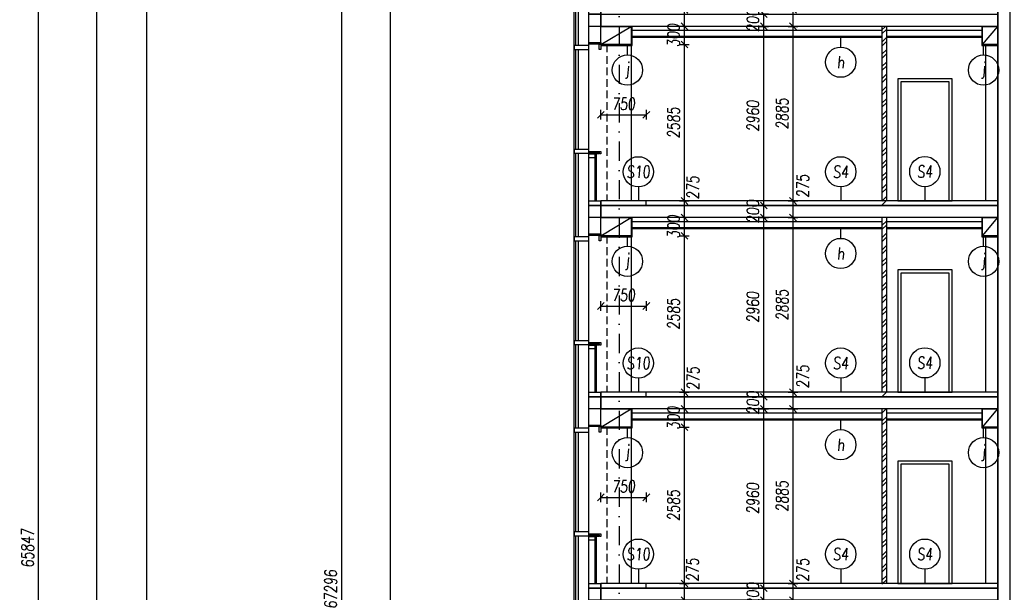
# Model space of a CAD drawing. Header units: millimetres. Extents: x -24606338 to 439687, y 151354 to 480404.
# Tile 35 of 93: x 242572 to 258820, y 220027 to 229487. Entities that reach past the tile are written whole.
import ezdxf
from ezdxf.enums import TextEntityAlignment as Align

# ---------------------------------------------------------------- set-up
doc = ezdxf.new("R2010")
doc.units = ezdxf.units.MM
doc.linetypes.add('ČERCHOVANÁ', pattern=[25.4, 12.7, -6.35, 0, -6.35])
doc.linetypes.add('ČÁRKOVANÁ', pattern=[19.05, 12.7, -6.35])
for name, color, linetype in [('DVERE', 4, 'Continuous'), ('KOTY', 7, 'Continuous'), ('KOTY - FASÁDA', 7, 'Continuous'), ('LEGENDA', 7, 'Continuous'), ('NOVA', 240, 'Continuous'), ('NOVÁ INTERIERY', 240, 'Continuous'), ('OSY', 7, 'Continuous'), ('TENKA', 4, 'Continuous'), ('TLUSTA', 2, 'Continuous'), ('ŽB', 3, 'Continuous')]:
    doc.layers.add(name, color=color, linetype=linetype)
doc.styles.add('CS-ROMANS', font='romans.shx', dxfattribs={"width": 0.75, "oblique": 5})
doc.styles.add('CS-ROMANS_100', font='romans.shx', dxfattribs={"width": 0.75, "oblique": 5, "height": 200})
doc.dimstyles.new('A_KÓTA_100', dxfattribs={"dimtxt": 200, "dimasz": 4, "dimexe": 100, "dimexo": 1500, "dimgap": 80, "dimtad": 1, "dimdec": 0, "dimdsep": 46, "dimtxsty": 'CS-ROMANS_100', "dimblk": 'KOT_CARA20', "dimcen": 90, "dimse1": 1, "dimse2": 1, "dimclrd": 256, "dimclre": 256, "dimclrt": 256, "dimadec": 0, "dimazin": 0, "dimtfac": 1, "dimtdec": 0, "dimtix": 1, "dimtmove": 2, "dimatfit": 3, "dimldrblk": 'OBLIQUE', "dimfxl": 1, "dimfxlon": 1, "dimtolj": 1, "dimarcsym": 0})

# ---------------------------------------------------------------- blocks, each defined once
blk = doc.blocks.new('A$C2F1015B4')
at = {"layer": 'NOVA'}
for points in [[(0, 2592), (-200, 2592), (-200, 2617), (0, 2617)], [(-441, 2502), (-200, 2502), (-200, 2568), (-441, 2568)], [(0, 2502), (-25, 2502), (-25, 2592), (0, 2592)], [(-441, 788), (-200, 788), (-200, 852), (-441, 852)], [(-200, 820), (0, 820), (0, 780), (-20, 780), (-20, 800), (-200, 800)], [(-200, 800), (-34, 800), (-34, 780), (-200, 780)], [(-200, 780), (-100, 780), (-100, 715), (-200, 715)], [(0, -75), (-200, -75), (-200, 0), (0, 0)], [(0, -275), (-200, -275), (-200, -75), (0, -75)]]:
    blk.add_lwpolyline(points, close=True, dxfattribs=at)
for points in [[(-441, -592), (-441, 2568)], [(-411, 852), (-411, 2502)], [(-371, 852), (-371, 2502)], [(-200, -592), (-200, 2568)], [(-411, -592), (-411, 788)], [(-371, -592), (-371, 788)], [(-100, 780), (-100, 0)], [(-75, 800), (-75, 0)]]:
    blk.add_lwpolyline(points, dxfattribs=at)
blk = doc.blocks.new('KOT_CARA20')
for p, q in [((0, 0), (-14.1, -14.1)), ((0, 20), (0, -20)), ((0, 0), (14.1, 14.1))]:
    blk.add_line(p, q)
blk = doc.blocks.new('*D2745')
at = {"layer": 'Defpoints', "color": 0, "transparency": 16777216}
for p in [(255333, 220172), (256490, 220172), (256490, 219897)]:
    blk.add_point(p, dxfattribs=at)
at = {"layer": 'KOTY', "lineweight": -2, "transparency": 16777216}
blk.add_line((255333, 219901), (255333, 220168), dxfattribs=at)
at = {"layer": 'KOTY', "lineweight": -2, "transparency": 16777216, "xscale": 4, "yscale": 4, "zscale": 4}
for p, rotation in [((255333, 220172), 90), ((255333, 219897), 270)]:
    blk.add_blockref('KOT_CARA20', p, dxfattribs=dict(at, rotation=rotation))
at = {"layer": 'KOTY', "transparency": 16777216, "insert": (255495, 220394), "char_height": 200, "attachment_point": 5, "rotation": 90, "style": 'CS-ROMANS_100'}
blk.add_mtext('\\A1;275', dxfattribs=at)
blk = doc.blocks.new('_OBLIQUE')
at = {"color": 0, "linetype": 'ByBlock', "ltscale": 15}
blk.add_line((-0.5, -0.5), (0.5, 0.5), dxfattribs=at)
blk = doc.blocks.new('*D2746')
at = {"layer": 'Defpoints', "color": 0, "transparency": 16777216}
for p in [(255333, 223057), (256490, 223057), (256490, 220172)]:
    blk.add_point(p, dxfattribs=at)
at = {"layer": 'KOTY', "lineweight": -2, "transparency": 16777216}
blk.add_line((255333, 220176), (255333, 223053), dxfattribs=at)
at = {"layer": 'KOTY', "lineweight": -2, "transparency": 16777216, "xscale": 4, "yscale": 4, "zscale": 4}
for p, rotation in [((255333, 223057), 90), ((255333, 220172), 270)]:
    blk.add_blockref('KOT_CARA20', p, dxfattribs=dict(at, rotation=rotation))
at = {"layer": 'KOTY', "transparency": 16777216, "insert": (255153, 221615), "char_height": 200, "attachment_point": 5, "rotation": 90, "style": 'CS-ROMANS_100'}
blk.add_mtext('\\A1;2885', dxfattribs=at)
blk = doc.blocks.new('*D2747')
at = {"layer": 'Defpoints', "color": 0, "transparency": 16777216}
for p in [(255333, 223332), (256490, 223332), (256490, 223057)]:
    blk.add_point(p, dxfattribs=at)
at = {"layer": 'KOTY', "lineweight": -2, "transparency": 16777216}
blk.add_line((255333, 223061), (255333, 223328), dxfattribs=at)
at = {"layer": 'KOTY', "lineweight": -2, "transparency": 16777216, "xscale": 4, "yscale": 4, "zscale": 4}
for p, rotation in [((255333, 223332), 90), ((255333, 223057), 270)]:
    blk.add_blockref('KOT_CARA20', p, dxfattribs=dict(at, rotation=rotation))
at = {"layer": 'KOTY', "transparency": 16777216, "insert": (255494, 223591), "char_height": 200, "attachment_point": 5, "rotation": 90, "style": 'CS-ROMANS_100'}
blk.add_mtext('\\A1;275', dxfattribs=at)
blk = doc.blocks.new('*D2748')
at = {"layer": 'Defpoints', "color": 0, "transparency": 16777216}
for p in [(255333, 226217), (256490, 226217), (256490, 223332)]:
    blk.add_point(p, dxfattribs=at)
at = {"layer": 'KOTY', "lineweight": -2, "transparency": 16777216}
blk.add_line((255333, 223336), (255333, 226213), dxfattribs=at)
at = {"layer": 'KOTY', "lineweight": -2, "transparency": 16777216, "xscale": 4, "yscale": 4, "zscale": 4}
for p, rotation in [((255333, 226217), 90), ((255333, 223332), 270)]:
    blk.add_blockref('KOT_CARA20', p, dxfattribs=dict(at, rotation=rotation))
at = {"layer": 'KOTY', "transparency": 16777216, "insert": (255153, 224775), "char_height": 200, "attachment_point": 5, "rotation": 90, "style": 'CS-ROMANS_100'}
blk.add_mtext('\\A1;2885', dxfattribs=at)
blk = doc.blocks.new('*D2749')
at = {"layer": 'Defpoints', "color": 0, "transparency": 16777216}
for p in [(255333, 226492), (256490, 226492), (256490, 226217)]:
    blk.add_point(p, dxfattribs=at)
at = {"layer": 'KOTY', "lineweight": -2, "transparency": 16777216}
blk.add_line((255333, 226221), (255333, 226488), dxfattribs=at)
at = {"layer": 'KOTY', "lineweight": -2, "transparency": 16777216, "xscale": 4, "yscale": 4, "zscale": 4}
for p, rotation in [((255333, 226492), 90), ((255333, 226217), 270)]:
    blk.add_blockref('KOT_CARA20', p, dxfattribs=dict(at, rotation=rotation))
at = {"layer": 'KOTY', "transparency": 16777216, "insert": (255495, 226738), "char_height": 200, "attachment_point": 5, "rotation": 90, "style": 'CS-ROMANS_100'}
blk.add_mtext('\\A1;275', dxfattribs=at)
blk = doc.blocks.new('*D2750')
at = {"layer": 'Defpoints', "color": 0, "transparency": 16777216}
for p in [(255333, 229377), (256490, 229377), (256490, 226492)]:
    blk.add_point(p, dxfattribs=at)
at = {"layer": 'KOTY', "lineweight": -2, "transparency": 16777216}
blk.add_line((255333, 226496), (255333, 229373), dxfattribs=at)
at = {"layer": 'KOTY', "lineweight": -2, "transparency": 16777216, "xscale": 4, "yscale": 4, "zscale": 4}
for p, rotation in [((255333, 229377), 90), ((255333, 226492), 270)]:
    blk.add_blockref('KOT_CARA20', p, dxfattribs=dict(at, rotation=rotation))
at = {"layer": 'KOTY', "transparency": 16777216, "insert": (255153, 227935), "char_height": 200, "attachment_point": 5, "rotation": 90, "style": 'CS-ROMANS_100'}
blk.add_mtext('\\A1;2885', dxfattribs=at)
blk = doc.blocks.new('*D2751')
at = {"layer": 'Defpoints', "color": 0, "transparency": 16777216}
for p in [(255333, 229652), (256490, 229652), (256490, 229377)]:
    blk.add_point(p, dxfattribs=at)
at = {"layer": 'KOTY', "lineweight": -2, "transparency": 16777216}
blk.add_line((255333, 229381), (255333, 229648), dxfattribs=at)
at = {"layer": 'KOTY', "lineweight": -2, "transparency": 16777216, "xscale": 4, "yscale": 4, "zscale": 4}
for p, rotation in [((255333, 229652), 90), ((255333, 229377), 270)]:
    blk.add_blockref('KOT_CARA20', p, dxfattribs=dict(at, rotation=rotation))
at = {"layer": 'KOTY', "transparency": 16777216, "insert": (255497, 229878), "char_height": 200, "attachment_point": 5, "rotation": 90, "style": 'CS-ROMANS_100'}
blk.add_mtext('\\A1;275', dxfattribs=at)
blk = doc.blocks.new('*D3024')
at = {"layer": 'Defpoints', "color": 0, "transparency": 16777216}
for p in [(253542, 220172), (254335, 220172), (254335, 219897)]:
    blk.add_point(p, dxfattribs=at)
at = {"layer": 'KOTY', "lineweight": -2, "transparency": 16777216}
blk.add_line((253542, 219901), (253542, 220168), dxfattribs=at)
at = {"layer": 'KOTY', "lineweight": -2, "transparency": 16777216, "xscale": 4, "yscale": 4, "zscale": 4}
for p, rotation in [((253542, 220172), 90), ((253542, 219897), 270)]:
    blk.add_blockref('KOT_CARA20', p, dxfattribs=dict(at, rotation=rotation))
at = {"layer": 'KOTY', "transparency": 16777216, "insert": (253676, 220398), "char_height": 200, "attachment_point": 5, "rotation": 90, "style": 'CS-ROMANS_100'}
blk.add_mtext('\\A1;275', dxfattribs=at)
blk = doc.blocks.new('*D3025')
at = {"layer": 'Defpoints', "color": 0, "transparency": 16777216}
for p in [(253542, 222757), (254335, 222757), (254335, 220172)]:
    blk.add_point(p, dxfattribs=at)
at = {"layer": 'KOTY', "lineweight": -2, "transparency": 16777216}
blk.add_line((253542, 220176), (253542, 222753), dxfattribs=at)
at = {"layer": 'KOTY', "lineweight": -2, "transparency": 16777216, "xscale": 4, "yscale": 4, "zscale": 4}
for p, rotation in [((253542, 222757), 90), ((253542, 220172), 270)]:
    blk.add_blockref('KOT_CARA20', p, dxfattribs=dict(at, rotation=rotation))
at = {"layer": 'KOTY', "transparency": 16777216, "insert": (253362, 221465), "char_height": 200, "attachment_point": 5, "rotation": 90, "style": 'CS-ROMANS_100'}
blk.add_mtext('\\A1;2585', dxfattribs=at)
blk = doc.blocks.new('*D3026')
at = {"layer": 'Defpoints', "color": 0, "transparency": 16777216}
for p in [(253542, 223057), (254335, 223057), (254335, 222757)]:
    blk.add_point(p, dxfattribs=at)
at = {"layer": 'KOTY', "lineweight": -2, "transparency": 16777216}
for p, q in [((253542, 223061), (253542, 223065)), ((253542, 222757), (253542, 223057)), ((253542, 222753), (253542, 222749))]:
    blk.add_line(p, q, dxfattribs=at)
at = {"layer": 'KOTY', "lineweight": -2, "transparency": 16777216, "xscale": 4, "yscale": 4, "zscale": 4}
for p, rotation in [((253542, 223057), 270), ((253542, 222757), 90)]:
    blk.add_blockref('KOT_CARA20', p, dxfattribs=dict(at, rotation=rotation))
at = {"layer": 'KOTY', "transparency": 16777216, "insert": (253362, 222907), "char_height": 200, "attachment_point": 5, "rotation": 90, "style": 'CS-ROMANS_100'}
blk.add_mtext('\\A1;300', dxfattribs=at)
blk = doc.blocks.new('*D3027')
at = {"layer": 'Defpoints', "color": 0, "transparency": 16777216}
for p in [(253542, 223332), (254335, 223332), (254335, 223057)]:
    blk.add_point(p, dxfattribs=at)
at = {"layer": 'KOTY', "lineweight": -2, "transparency": 16777216}
blk.add_line((253542, 223061), (253542, 223328), dxfattribs=at)
at = {"layer": 'KOTY', "lineweight": -2, "transparency": 16777216, "xscale": 4, "yscale": 4, "zscale": 4}
for p, rotation in [((253542, 223332), 90), ((253542, 223057), 270)]:
    blk.add_blockref('KOT_CARA20', p, dxfattribs=dict(at, rotation=rotation))
at = {"layer": 'KOTY', "transparency": 16777216, "insert": (253684, 223561), "char_height": 200, "attachment_point": 5, "rotation": 90, "style": 'CS-ROMANS_100'}
blk.add_mtext('\\A1;275', dxfattribs=at)
blk = doc.blocks.new('*D3028')
at = {"layer": 'Defpoints', "color": 0, "transparency": 16777216}
for p in [(253542, 225917), (254335, 225917), (254335, 223332)]:
    blk.add_point(p, dxfattribs=at)
at = {"layer": 'KOTY', "lineweight": -2, "transparency": 16777216}
blk.add_line((253542, 223336), (253542, 225913), dxfattribs=at)
at = {"layer": 'KOTY', "lineweight": -2, "transparency": 16777216, "xscale": 4, "yscale": 4, "zscale": 4}
for p, rotation in [((253542, 225917), 90), ((253542, 223332), 270)]:
    blk.add_blockref('KOT_CARA20', p, dxfattribs=dict(at, rotation=rotation))
at = {"layer": 'KOTY', "transparency": 16777216, "insert": (253362, 224625), "char_height": 200, "attachment_point": 5, "rotation": 90, "style": 'CS-ROMANS_100'}
blk.add_mtext('\\A1;2585', dxfattribs=at)
blk = doc.blocks.new('*D3029')
at = {"layer": 'Defpoints', "color": 0, "transparency": 16777216}
for p in [(253542, 226217), (254335, 226217), (254335, 225917)]:
    blk.add_point(p, dxfattribs=at)
at = {"layer": 'KOTY', "lineweight": -2, "transparency": 16777216}
for p, q in [((253542, 226221), (253542, 226225)), ((253542, 225917), (253542, 226217)), ((253542, 225913), (253542, 225909))]:
    blk.add_line(p, q, dxfattribs=at)
at = {"layer": 'KOTY', "lineweight": -2, "transparency": 16777216, "xscale": 4, "yscale": 4, "zscale": 4}
for p, rotation in [((253542, 226217), 270), ((253542, 225917), 90)]:
    blk.add_blockref('KOT_CARA20', p, dxfattribs=dict(at, rotation=rotation))
at = {"layer": 'KOTY', "transparency": 16777216, "insert": (253362, 226067), "char_height": 200, "attachment_point": 5, "rotation": 90, "style": 'CS-ROMANS_100'}
blk.add_mtext('\\A1;300', dxfattribs=at)
blk = doc.blocks.new('*D3030')
at = {"layer": 'Defpoints', "color": 0, "transparency": 16777216}
for p in [(253542, 226492), (254335, 226492), (254335, 226217)]:
    blk.add_point(p, dxfattribs=at)
at = {"layer": 'KOTY', "lineweight": -2, "transparency": 16777216}
blk.add_line((253542, 226221), (253542, 226488), dxfattribs=at)
at = {"layer": 'KOTY', "lineweight": -2, "transparency": 16777216, "xscale": 4, "yscale": 4, "zscale": 4}
for p, rotation in [((253542, 226492), 90), ((253542, 226217), 270)]:
    blk.add_blockref('KOT_CARA20', p, dxfattribs=dict(at, rotation=rotation))
at = {"layer": 'KOTY', "transparency": 16777216, "insert": (253681, 226713), "char_height": 200, "attachment_point": 5, "rotation": 90, "style": 'CS-ROMANS_100'}
blk.add_mtext('\\A1;275', dxfattribs=at)
blk = doc.blocks.new('*D3031')
at = {"layer": 'Defpoints', "color": 0, "transparency": 16777216}
for p in [(253542, 229077), (254335, 229077), (254335, 226492)]:
    blk.add_point(p, dxfattribs=at)
at = {"layer": 'KOTY', "lineweight": -2, "transparency": 16777216}
blk.add_line((253542, 226496), (253542, 229073), dxfattribs=at)
at = {"layer": 'KOTY', "lineweight": -2, "transparency": 16777216, "xscale": 4, "yscale": 4, "zscale": 4}
for p, rotation in [((253542, 229077), 90), ((253542, 226492), 270)]:
    blk.add_blockref('KOT_CARA20', p, dxfattribs=dict(at, rotation=rotation))
at = {"layer": 'KOTY', "transparency": 16777216, "insert": (253362, 227785), "char_height": 200, "attachment_point": 5, "rotation": 90, "style": 'CS-ROMANS_100'}
blk.add_mtext('\\A1;2585', dxfattribs=at)
blk = doc.blocks.new('*D3032')
at = {"layer": 'Defpoints', "color": 0, "transparency": 16777216}
for p in [(253542, 229377), (254335, 229377), (254335, 229077)]:
    blk.add_point(p, dxfattribs=at)
at = {"layer": 'KOTY', "lineweight": -2, "transparency": 16777216}
for p, q in [((253542, 229381), (253542, 229385)), ((253542, 229077), (253542, 229377)), ((253542, 229073), (253542, 229069))]:
    blk.add_line(p, q, dxfattribs=at)
at = {"layer": 'KOTY', "lineweight": -2, "transparency": 16777216, "xscale": 4, "yscale": 4, "zscale": 4}
for p, rotation in [((253542, 229377), 270), ((253542, 229077), 90)]:
    blk.add_blockref('KOT_CARA20', p, dxfattribs=dict(at, rotation=rotation))
at = {"layer": 'KOTY', "transparency": 16777216, "insert": (253362, 229227), "char_height": 200, "attachment_point": 5, "rotation": 90, "style": 'CS-ROMANS_100'}
blk.add_mtext('\\A1;300', dxfattribs=at)
blk = doc.blocks.new('*D3033')
at = {"layer": 'Defpoints', "color": 0, "transparency": 16777216}
for p in [(253542, 229652), (254335, 229652), (254335, 229377)]:
    blk.add_point(p, dxfattribs=at)
at = {"layer": 'KOTY', "lineweight": -2, "transparency": 16777216}
blk.add_line((253542, 229381), (253542, 229648), dxfattribs=at)
at = {"layer": 'KOTY', "lineweight": -2, "transparency": 16777216, "xscale": 4, "yscale": 4, "zscale": 4}
for p, rotation in [((253542, 229652), 90), ((253542, 229377), 270)]:
    blk.add_blockref('KOT_CARA20', p, dxfattribs=dict(at, rotation=rotation))
at = {"layer": 'KOTY', "transparency": 16777216, "insert": (253694, 229892), "char_height": 200, "attachment_point": 5, "rotation": 90, "style": 'CS-ROMANS_100'}
blk.add_mtext('\\A1;275', dxfattribs=at)
blk = doc.blocks.new('*D3227')
at = {"layer": 'Defpoints', "color": 0, "transparency": 16777216}
for p in [(248689, 250657), (251711, 250657), (251721, 186430)]:
    blk.add_point(p, dxfattribs=at)
at = {"layer": 'KOTY', "lineweight": -2, "transparency": 16777216}
blk.add_line((248689, 186434), (248689, 250653), dxfattribs=at)
at = {"layer": 'KOTY', "lineweight": -2, "transparency": 16777216, "xscale": 4, "yscale": 4, "zscale": 4}
for p, rotation in [((248689, 250657), 90), ((248689, 186430), 270)]:
    blk.add_blockref('KOT_CARA20', p, dxfattribs=dict(at, rotation=rotation))
at = {"layer": 'KOTY', "transparency": 16777216, "insert": (248509, 218543), "char_height": 200, "attachment_point": 5, "rotation": 90, "style": 'CS-ROMANS_100'}
blk.add_mtext('\\A1;64228', dxfattribs=at)
blk = doc.blocks.new('*D3228')
at = {"layer": 'Defpoints', "color": 0, "transparency": 16777216}
for p in [(258424, 253725), (247884, 186430), (251841, 186430)]:
    blk.add_point(p, dxfattribs=at)
at = {"layer": 'KOTY', "lineweight": -2, "transparency": 16777216}
blk.add_line((247884, 253721), (247884, 186434), dxfattribs=at)
at = {"layer": 'KOTY', "lineweight": -2, "transparency": 16777216, "xscale": 4, "yscale": 4, "zscale": 4}
for p, rotation in [((247884, 253725), 90), ((247884, 186430), 270)]:
    blk.add_blockref('KOT_CARA20', p, dxfattribs=dict(at, rotation=rotation))
at = {"layer": 'KOTY', "transparency": 16777216, "insert": (247704, 220077), "char_height": 200, "attachment_point": 5, "rotation": 90, "style": 'CS-ROMANS_100'}
blk.add_mtext('\\A1;67296', dxfattribs=at)
blk = doc.blocks.new('*D3242')
at = {"layer": 'Defpoints', "color": 0, "transparency": 16777216}
for p in [(252912, 221596), (252162, 220172), (252912, 220172)]:
    blk.add_point(p, dxfattribs=at)
at = {"layer": 'KOTY - FASÁDA', "lineweight": -2, "transparency": 16777216}
blk.add_line((252166, 221596), (252908, 221596), dxfattribs=at)
at = {"layer": 'KOTY - FASÁDA', "lineweight": -2, "transparency": 16777216, "xscale": 4, "yscale": 4, "zscale": 4, "rotation": 180}
blk.add_blockref('KOT_CARA20', (252162, 221596), dxfattribs=at)
at = {"layer": 'KOTY - FASÁDA', "lineweight": -2, "transparency": 16777216, "xscale": 4, "yscale": 4, "zscale": 4}
blk.add_blockref('KOT_CARA20', (252912, 221596), dxfattribs=at)
at = {"layer": 'KOTY - FASÁDA', "transparency": 16777216, "insert": (252537, 221776), "char_height": 200, "attachment_point": 5, "style": 'CS-ROMANS_100'}
blk.add_mtext('\\A1;750', dxfattribs=at)
blk = doc.blocks.new('*D3243')
at = {"layer": 'Defpoints', "color": 0, "transparency": 16777216}
for p in [(252912, 224756), (252162, 223332), (252912, 223332)]:
    blk.add_point(p, dxfattribs=at)
at = {"layer": 'KOTY - FASÁDA', "lineweight": -2, "transparency": 16777216}
blk.add_line((252166, 224756), (252908, 224756), dxfattribs=at)
at = {"layer": 'KOTY - FASÁDA', "lineweight": -2, "transparency": 16777216, "xscale": 4, "yscale": 4, "zscale": 4, "rotation": 180}
blk.add_blockref('KOT_CARA20', (252162, 224756), dxfattribs=at)
at = {"layer": 'KOTY - FASÁDA', "lineweight": -2, "transparency": 16777216, "xscale": 4, "yscale": 4, "zscale": 4}
blk.add_blockref('KOT_CARA20', (252912, 224756), dxfattribs=at)
at = {"layer": 'KOTY - FASÁDA', "transparency": 16777216, "insert": (252537, 224936), "char_height": 200, "attachment_point": 5, "style": 'CS-ROMANS_100'}
blk.add_mtext('\\A1;750', dxfattribs=at)
blk = doc.blocks.new('*D3244')
at = {"layer": 'Defpoints', "color": 0, "transparency": 16777216}
for p in [(252912, 227916), (252162, 226492), (252912, 226492)]:
    blk.add_point(p, dxfattribs=at)
at = {"layer": 'KOTY - FASÁDA', "lineweight": -2, "transparency": 16777216}
blk.add_line((252166, 227916), (252908, 227916), dxfattribs=at)
at = {"layer": 'KOTY - FASÁDA', "lineweight": -2, "transparency": 16777216, "xscale": 4, "yscale": 4, "zscale": 4, "rotation": 180}
blk.add_blockref('KOT_CARA20', (252162, 227916), dxfattribs=at)
at = {"layer": 'KOTY - FASÁDA', "lineweight": -2, "transparency": 16777216, "xscale": 4, "yscale": 4, "zscale": 4}
blk.add_blockref('KOT_CARA20', (252912, 227916), dxfattribs=at)
at = {"layer": 'KOTY - FASÁDA', "transparency": 16777216, "insert": (252537, 228096), "char_height": 200, "attachment_point": 5, "style": 'CS-ROMANS_100'}
blk.add_mtext('\\A1;750', dxfattribs=at)
blk = doc.blocks.new('*D3486')
at = {"layer": 'Defpoints', "color": 0, "transparency": 16777216}
for p in [(242883, 253679), (260169, 253679), (256412, 187832)]:
    blk.add_point(p, dxfattribs=at)
at = {"layer": 'TENKA', "lineweight": -2, "transparency": 16777216}
blk.add_line((242883, 187836), (242883, 253675), dxfattribs=at)
at = {"layer": 'TENKA', "lineweight": -2, "transparency": 16777216, "xscale": 4, "yscale": 4, "zscale": 4}
for p, rotation in [((242883, 253679), 90), ((242883, 187832), 270)]:
    blk.add_blockref('KOT_CARA20', p, dxfattribs=dict(at, rotation=rotation))
at = {"layer": 'TENKA', "transparency": 16777216, "insert": (242703, 220756), "char_height": 200, "attachment_point": 5, "rotation": 90, "style": 'CS-ROMANS_100'}
blk.add_mtext('\\A1;65847', dxfattribs=at)
blk = doc.blocks.new('*D3487')
at = {"layer": 'Defpoints', "color": 0, "transparency": 16777216}
for p in [(250115, 250677), (243837, 187832), (256052, 187832)]:
    blk.add_point(p, dxfattribs=at)
at = {"layer": 'TENKA', "lineweight": -2, "transparency": 16777216}
blk.add_line((243837, 250673), (243837, 187836), dxfattribs=at)
at = {"layer": 'TENKA', "lineweight": -2, "transparency": 16777216, "xscale": 4, "yscale": 4, "zscale": 4}
for p, rotation in [((243837, 250677), 90), ((243837, 187832), 270)]:
    blk.add_blockref('KOT_CARA20', p, dxfattribs=dict(at, rotation=rotation))
at = {"layer": 'TENKA', "transparency": 16777216, "insert": (243657, 219255), "char_height": 200, "attachment_point": 5, "rotation": 90, "style": 'CS-ROMANS_100'}
blk.add_mtext('\\A1;62845', dxfattribs=at)
blk = doc.blocks.new('*D3533')
at = {"layer": 'Defpoints', "color": 0, "transparency": 16777216}
for p in [(254851, 220097), (254967, 220097), (254963, 219897)]:
    blk.add_point(p, dxfattribs=at)
at = {"layer": 'KOTY', "lineweight": -2, "transparency": 16777216}
for p, q in [((254851, 220101), (254851, 220105)), ((254851, 219897), (254851, 220097)), ((254851, 219893), (254851, 219889))]:
    blk.add_line(p, q, dxfattribs=at)
at = {"layer": 'KOTY', "lineweight": -2, "transparency": 16777216, "xscale": 4, "yscale": 4, "zscale": 4}
for p, rotation in [((254851, 220097), 270), ((254851, 219897), 90)]:
    blk.add_blockref('KOT_CARA20', p, dxfattribs=dict(at, rotation=rotation))
at = {"layer": 'KOTY', "transparency": 16777216, "insert": (254671, 219997), "char_height": 200, "attachment_point": 5, "rotation": 90, "style": 'CS-ROMANS_100'}
blk.add_mtext('\\A1;200', dxfattribs=at)
blk = doc.blocks.new('*D3534')
at = {"layer": 'Defpoints', "color": 0, "transparency": 16777216}
for p in [(254851, 223057), (255084, 223057), (254967, 220097)]:
    blk.add_point(p, dxfattribs=at)
at = {"layer": 'KOTY', "lineweight": -2, "transparency": 16777216}
blk.add_line((254851, 220101), (254851, 223053), dxfattribs=at)
at = {"layer": 'KOTY', "lineweight": -2, "transparency": 16777216, "xscale": 4, "yscale": 4, "zscale": 4}
for p, rotation in [((254851, 223057), 90), ((254851, 220097), 270)]:
    blk.add_blockref('KOT_CARA20', p, dxfattribs=dict(at, rotation=rotation))
at = {"layer": 'KOTY', "transparency": 16777216, "insert": (254671, 221577), "char_height": 200, "attachment_point": 5, "rotation": 90, "style": 'CS-ROMANS_100'}
blk.add_mtext('\\A1;2960', dxfattribs=at)
blk = doc.blocks.new('*D3535')
at = {"layer": 'Defpoints', "color": 0, "transparency": 16777216}
for p in [(254851, 223257), (255092, 223257), (255084, 223057)]:
    blk.add_point(p, dxfattribs=at)
at = {"layer": 'KOTY', "lineweight": -2, "transparency": 16777216}
for p, q in [((254851, 223261), (254851, 223265)), ((254851, 223057), (254851, 223257)), ((254851, 223053), (254851, 223049))]:
    blk.add_line(p, q, dxfattribs=at)
at = {"layer": 'KOTY', "lineweight": -2, "transparency": 16777216, "xscale": 4, "yscale": 4, "zscale": 4}
for p, rotation in [((254851, 223257), 270), ((254851, 223057), 90)]:
    blk.add_blockref('KOT_CARA20', p, dxfattribs=dict(at, rotation=rotation))
at = {"layer": 'KOTY', "transparency": 16777216, "insert": (254671, 223157), "char_height": 200, "attachment_point": 5, "rotation": 90, "style": 'CS-ROMANS_100'}
blk.add_mtext('\\A1;200', dxfattribs=at)
blk = doc.blocks.new('*D3536')
at = {"layer": 'Defpoints', "color": 0, "transparency": 16777216}
for p in [(254851, 226217), (255021, 226217), (255092, 223257)]:
    blk.add_point(p, dxfattribs=at)
at = {"layer": 'KOTY', "lineweight": -2, "transparency": 16777216}
blk.add_line((254851, 223261), (254851, 226213), dxfattribs=at)
at = {"layer": 'KOTY', "lineweight": -2, "transparency": 16777216, "xscale": 4, "yscale": 4, "zscale": 4}
for p, rotation in [((254851, 226217), 90), ((254851, 223257), 270)]:
    blk.add_blockref('KOT_CARA20', p, dxfattribs=dict(at, rotation=rotation))
at = {"layer": 'KOTY', "transparency": 16777216, "insert": (254671, 224737), "char_height": 200, "attachment_point": 5, "rotation": 90, "style": 'CS-ROMANS_100'}
blk.add_mtext('\\A1;2960', dxfattribs=at)
blk = doc.blocks.new('*D3537')
at = {"layer": 'Defpoints', "color": 0, "transparency": 16777216}
for p in [(254851, 226417), (255063, 226417), (255021, 226217)]:
    blk.add_point(p, dxfattribs=at)
at = {"layer": 'KOTY', "lineweight": -2, "transparency": 16777216}
for p, q in [((254851, 226421), (254851, 226425)), ((254851, 226217), (254851, 226417)), ((254851, 226213), (254851, 226209))]:
    blk.add_line(p, q, dxfattribs=at)
at = {"layer": 'KOTY', "lineweight": -2, "transparency": 16777216, "xscale": 4, "yscale": 4, "zscale": 4}
for p, rotation in [((254851, 226417), 270), ((254851, 226217), 90)]:
    blk.add_blockref('KOT_CARA20', p, dxfattribs=dict(at, rotation=rotation))
at = {"layer": 'KOTY', "transparency": 16777216, "insert": (254671, 226317), "char_height": 200, "attachment_point": 5, "rotation": 90, "style": 'CS-ROMANS_100'}
blk.add_mtext('\\A1;200', dxfattribs=at)
blk = doc.blocks.new('*D3538')
at = {"layer": 'Defpoints', "color": 0, "transparency": 16777216}
for p in [(254851, 229377), (254996, 229377), (255063, 226417)]:
    blk.add_point(p, dxfattribs=at)
at = {"layer": 'KOTY', "lineweight": -2, "transparency": 16777216}
blk.add_line((254851, 226421), (254851, 229373), dxfattribs=at)
at = {"layer": 'KOTY', "lineweight": -2, "transparency": 16777216, "xscale": 4, "yscale": 4, "zscale": 4}
for p, rotation in [((254851, 229377), 90), ((254851, 226417), 270)]:
    blk.add_blockref('KOT_CARA20', p, dxfattribs=dict(at, rotation=rotation))
at = {"layer": 'KOTY', "transparency": 16777216, "insert": (254671, 227897), "char_height": 200, "attachment_point": 5, "rotation": 90, "style": 'CS-ROMANS_100'}
blk.add_mtext('\\A1;2960', dxfattribs=at)
blk = doc.blocks.new('*D3539')
at = {"layer": 'Defpoints', "color": 0, "transparency": 16777216}
for p in [(254851, 229577), (255017, 229577), (254996, 229377)]:
    blk.add_point(p, dxfattribs=at)
at = {"layer": 'KOTY', "lineweight": -2, "transparency": 16777216}
for p, q in [((254851, 229581), (254851, 229585)), ((254851, 229377), (254851, 229577)), ((254851, 229373), (254851, 229369))]:
    blk.add_line(p, q, dxfattribs=at)
at = {"layer": 'KOTY', "lineweight": -2, "transparency": 16777216, "xscale": 4, "yscale": 4, "zscale": 4}
for p, rotation in [((254851, 229577), 270), ((254851, 229377), 90)]:
    blk.add_blockref('KOT_CARA20', p, dxfattribs=dict(at, rotation=rotation))
at = {"layer": 'KOTY', "transparency": 16777216, "insert": (254671, 229477), "char_height": 200, "attachment_point": 5, "rotation": 90, "style": 'CS-ROMANS_100'}
blk.add_mtext('\\A1;200', dxfattribs=at)

msp = doc.modelspace()

# ---------------------------------------------------------------- hatches: boundary and pattern name
at = {"layer": 'NOVA'}
h = msp.add_hatch(dxfattribs=at)
h.set_pattern_fill('ANSI32', color=256, scale=15)
h.paths.add_polyline_path([(256798.809, 226417.158), (256873.809, 226417.158), (256873.809, 229377.158), (256798.809, 229377.158)])
h = msp.add_hatch(dxfattribs=at)
h.set_pattern_fill('ANSI32', color=256, scale=15)
h.paths.add_polyline_path([(256798.809, 223257.158), (256873.809, 223257.158), (256873.809, 226217.158), (256798.809, 226217.158)])
h = msp.add_hatch(dxfattribs=at)
h.set_pattern_fill('ANSI32', color=256, scale=15)
h.paths.add_polyline_path([(256798.809, 220097.158), (256873.809, 220097.158), (256873.809, 223057.158), (256798.809, 223057.158)])

# ---------------------------------------------------------------- linework, layer by layer
at = {"layer": 'DVERE'}
for points in [[(257061.809, 226492.158), (257961.809, 226492.158), (257961.809, 228512.158), (257061.809, 228512.158)], [(257111.809, 226492.158), (257911.809, 226492.158), (257911.809, 228462.158), (257111.809, 228462.158)], [(257061.809, 223332.158), (257961.809, 223332.158), (257961.809, 225352.158), (257061.809, 225352.158)], [(257111.809, 223332.158), (257911.809, 223332.158), (257911.809, 225302.158), (257111.809, 225302.158)], [(257061.809, 220172.158), (257961.809, 220172.158), (257961.809, 222192.158), (257061.809, 222192.158)], [(257111.809, 220172.158), (257911.809, 220172.158), (257911.809, 222142.158), (257111.809, 222142.158)]]:
    msp.add_lwpolyline(points, close=True, dxfattribs=at)
at = {"layer": 'KOTY'}
for p, q in [((256119.998, 229034.9), (256119.998, 229192.158)), ((252599.949, 228904.9), (252599.949, 229062.158)), ((258477.21, 228904.9), (258477.21, 229062.158)), ((252780.664, 226724.118), (252780.664, 226492.158)), ((256119.998, 226724.118), (256119.998, 226492.158)), ((257508.144, 226728.146), (257508.144, 226496.186)), ((256119.998, 225874.9), (256119.998, 226032.158)), ((252599.949, 225744.9), (252599.949, 225902.158)), ((258477.21, 225744.9), (258477.21, 225902.158)), ((257508.144, 223568.146), (257508.144, 223336.186)), ((252780.664, 223564.118), (252780.664, 223332.158)), ((256119.998, 223564.118), (256119.998, 223332.158)), ((256119.998, 222714.9), (256119.998, 222872.158)), ((252599.949, 222584.9), (252599.949, 222742.158)), ((258477.21, 222584.9), (258477.21, 222742.158)), ((252780.664, 220408.146), (252780.664, 220176.186)), ((256119.998, 220408.146), (256119.998, 220176.186)), ((257508.144, 220408.146), (257508.144, 220176.186))]:
    msp.add_line(p, q, dxfattribs=at)
at = {"layer": 'KOTY', "ltscale": 20}
for centre in [(256119.998, 228784.9), (252599.949, 228654.9), (258477.21, 228654.9), (252780.664, 226974.118), (256119.998, 226974.118), (257508.144, 226978.146), (256119.998, 225624.9), (252599.949, 225494.9), (258477.21, 225494.9), (252780.664, 223814.118), (256119.998, 223814.118), (257508.144, 223818.146), (256119.998, 222464.9), (252599.949, 222334.9), (258477.21, 222334.9), (252780.664, 220658.146), (256119.998, 220658.146), (257508.144, 220658.146)]:
    msp.add_circle(centre, 250, dxfattribs=at)
at = {"layer": 'LEGENDA'}
msp.add_lwpolyline([(244666.663, 172732.158), (296666.663, 172732.158), (296666.663, 261832.158), (244666.663, 261832.158)], close=True, dxfattribs=at)
at = {"layer": 'NOVA'}
for points in [[(252161.809, 226417.158), (252911.809, 226417.158), (252911.809, 226492.158), (252161.809, 226492.158)], [(252161.809, 223257.158), (252911.809, 223257.158), (252911.809, 223332.158), (252161.809, 223332.158)], [(252161.809, 220097.158), (252911.809, 220097.158), (252911.809, 220172.158), (252161.809, 220172.158)]]:
    msp.add_lwpolyline(points, close=True, dxfattribs=at)
at = {"layer": 'NOVÁ INTERIERY'}
for points in [[(252161.809, 229062.158), (252676.809, 229062.158), (252676.809, 229377.158)], [(256798.809, 229307.158), (252676.809, 229307.158)], [(256798.809, 229377.158), (256798.809, 226492.158)], [(256873.809, 229377.158), (256873.809, 226492.158)], [(258446.809, 229307.158), (256873.809, 229307.158)], [(258446.809, 229377.158), (258446.809, 229062.158), (258711.809, 229062.158)], [(256798.809, 229207.158), (252676.809, 229207.158)], [(256798.809, 229192.158), (252676.809, 229192.158)], [(258446.809, 229207.158), (256873.809, 229207.158)], [(258446.809, 229192.158), (256873.809, 229192.158)], [(252161.809, 225902.158), (252676.809, 225902.158), (252676.809, 226217.158)], [(256798.809, 226217.158), (256798.809, 223332.158)], [(256873.809, 226217.158), (256873.809, 223332.158)], [(258446.809, 226217.158), (258446.809, 225902.158), (258711.809, 225902.158)], [(256798.809, 226147.158), (252676.809, 226147.158)], [(256798.809, 226047.158), (252676.809, 226047.158)], [(256798.809, 226032.158), (252676.809, 226032.158)], [(258446.809, 226147.158), (256873.809, 226147.158)], [(258446.809, 226047.158), (256873.809, 226047.158)], [(258446.809, 226032.158), (256873.809, 226032.158)], [(252161.809, 222742.158), (252676.809, 222742.158), (252676.809, 223057.158)], [(256798.809, 222987.158), (252676.809, 222987.158)], [(256798.809, 223057.158), (256798.809, 220172.158)], [(256873.809, 223057.158), (256873.809, 220172.158)], [(258446.809, 222987.158), (256873.809, 222987.158)], [(258446.809, 223057.158), (258446.809, 222742.158), (258711.809, 222742.158)], [(256798.809, 222887.158), (252676.809, 222887.158)], [(256798.809, 222872.158), (252676.809, 222872.158)], [(258446.809, 222887.158), (256873.809, 222887.158)], [(258446.809, 222872.158), (256873.809, 222872.158)]]:
    msp.add_lwpolyline(points, dxfattribs=at)
for points in [[(257061.809, 226492.158), (257961.809, 226492.158), (257961.809, 228512.158), (257061.809, 228512.158)], [(257111.809, 226492.158), (257911.809, 226492.158), (257911.809, 228462.158), (257111.809, 228462.158)], [(257061.809, 223332.158), (257961.809, 223332.158), (257961.809, 225352.158), (257061.809, 225352.158)], [(257111.809, 223332.158), (257911.809, 223332.158), (257911.809, 225302.158), (257111.809, 225302.158)], [(257061.809, 220172.158), (257961.809, 220172.158), (257961.809, 222192.158), (257061.809, 222192.158)], [(257111.809, 220172.158), (257911.809, 220172.158), (257911.809, 222142.158), (257111.809, 222142.158)]]:
    msp.add_lwpolyline(points, close=True, dxfattribs=at)
at = {"layer": 'OSY', "linetype": 'ČERCHOVANÁ', "ltscale": 25}
for p, q in [((252461.809, 251607.158), (252461.809, 174688.935)), ((258711.809, 251607.158), (258711.809, 174688.935))]:
    msp.add_line(p, q, dxfattribs=at)
at = {"layer": 'TENKA'}
for points in [[(252161.809, 229077.158), (252661.809, 229377.158)], [(252661.809, 229377.158), (252661.809, 226492.158)], [(258461.809, 229077.158), (258711.809, 229377.158)], [(258511.809, 229077.158), (258511.809, 226492.158)], [(258711.809, 226417.158), (252161.809, 226417.158)], [(252161.809, 225917.158), (252661.809, 226217.158)], [(252661.809, 226217.158), (252661.809, 223332.158)], [(258461.809, 225917.158), (258711.809, 226217.158)], [(258511.809, 225917.158), (258511.809, 223332.158)], [(258711.809, 223257.158), (252161.809, 223257.158)], [(252161.809, 222757.158), (252661.809, 223057.158)], [(252661.809, 223057.158), (252661.809, 220172.158)], [(258461.809, 222757.158), (258711.809, 223057.158)], [(258511.809, 222757.158), (258511.809, 220172.158)], [(258711.809, 220097.158), (252161.809, 220097.158)]]:
    msp.add_lwpolyline(points, dxfattribs=at)
at = {"layer": 'TENKA', "linetype": 'ČÁRKOVANÁ', "ltscale": 10}
for points in [[(252261.809, 229077.158), (252261.809, 226492.158)], [(252261.809, 225917.158), (252261.809, 223332.158)], [(252261.809, 222757.158), (252261.809, 220172.158)]]:
    msp.add_lwpolyline(points, dxfattribs=at)
at = {"layer": 'TLUSTA'}
for points in [[(258711.809, 245177.158), (258711.809, 191157.158)], [(252161.809, 229377.158), (252161.809, 229652.158)], [(258711.809, 229377.158), (252161.809, 229377.158)], [(258711.809, 226492.158), (252161.809, 226492.158)], [(252161.809, 226217.158), (252161.809, 226492.158)], [(258711.809, 226217.158), (252161.809, 226217.158)], [(258711.809, 223332.158), (252161.809, 223332.158)], [(252161.809, 223057.158), (252161.809, 223332.158)], [(258711.809, 223057.158), (252161.809, 223057.158)], [(258711.809, 220172.158), (252161.809, 220172.158)], [(252161.809, 219897.158), (252161.809, 220172.158)]]:
    msp.add_lwpolyline(points, dxfattribs=at)
for points in [[(252161.809, 229377.158), (252661.809, 229377.158), (252661.809, 229077.158), (252161.809, 229077.158)], [(258461.809, 229377.158), (258711.809, 229377.158), (258711.809, 229077.158), (258461.809, 229077.158)], [(252161.809, 226217.158), (252661.809, 226217.158), (252661.809, 225917.158), (252161.809, 225917.158)], [(258461.809, 226217.158), (258711.809, 226217.158), (258711.809, 225917.158), (258461.809, 225917.158)], [(252161.809, 223057.158), (252661.809, 223057.158), (252661.809, 222757.158), (252161.809, 222757.158)], [(258461.809, 223057.158), (258711.809, 223057.158), (258711.809, 222757.158), (258461.809, 222757.158)]]:
    msp.add_lwpolyline(points, close=True, dxfattribs=at)
at = {"layer": 'ŽB'}
for points in [[(258711.809, 245237.158), (258911.809, 245237.158), (258911.809, 191157.158), (258711.809, 191157.158)], [(252161.809, 229577.158), (258711.809, 229577.158), (258711.809, 229377.158), (252161.809, 229377.158)], [(252161.809, 229377.158), (252661.809, 229377.158), (252661.809, 229077.158), (252161.809, 229077.158)], [(258461.809, 229377.158), (258711.809, 229377.158), (258711.809, 229077.158), (258461.809, 229077.158)], [(252161.809, 226417.158), (258711.809, 226417.158), (258711.809, 226217.158), (252161.809, 226217.158)], [(252161.809, 226217.158), (252661.809, 226217.158), (252661.809, 225917.158), (252161.809, 225917.158)], [(258461.809, 226217.158), (258711.809, 226217.158), (258711.809, 225917.158), (258461.809, 225917.158)], [(252161.809, 223257.158), (258711.809, 223257.158), (258711.809, 223057.158), (252161.809, 223057.158)], [(252161.809, 223057.158), (252661.809, 223057.158), (252661.809, 222757.158), (252161.809, 222757.158)], [(258461.809, 223057.158), (258711.809, 223057.158), (258711.809, 222757.158), (258461.809, 222757.158)], [(252161.809, 220097.158), (258711.809, 220097.158), (258711.809, 219897.158), (252161.809, 219897.158)]]:
    msp.add_lwpolyline(points, close=True, dxfattribs=at)

# ---------------------------------------------------------------- block references
at = {"layer": 'NOVA'}
for p in [(252161.809, 229652.158), (252161.809, 226492.158), (252161.809, 223332.158), (252161.809, 220172.158)]:
    msp.add_blockref('A$C2F1015B4', p, dxfattribs=at)

# ---------------------------------------------------------------- texts
at = {"layer": 'KOTY', "ltscale": 20, "style": 'CS-ROMANS', "oblique": 5, "width": 0.75}
for s, p in [('h', (256119.998, 228784.9)), ('j', (252599.949, 228654.9)), ('j', (258477.21, 228654.9)), ('S10', (252780.664, 226974.118)), ('S4', (256119.998, 226974.118)), ('S4', (257508.144, 226978.146)), ('h', (256119.998, 225624.9)), ('j', (252599.949, 225494.9)), ('j', (258477.21, 225494.9)), ('S10', (252780.664, 223814.118)), ('S4', (256119.998, 223814.118)), ('S4', (257508.144, 223818.146)), ('h', (256119.998, 222464.9)), ('j', (252599.949, 222334.9)), ('j', (258477.21, 222334.9)), ('S10', (252780.664, 220658.146)), ('S4', (256119.998, 220658.146)), ('S4', (257508.144, 220658.146))]:
    msp.add_text(s, height=200, dxfattribs=at).set_placement(p, align=Align.MIDDLE)

# ---------------------------------------------------------------- dimensions: what is measured, and where the dimension line sits
at = {"layer": 'KOTY'}
for base, p1, p2, picture, middle in [((247883.833054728, 186429.657583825), (258423.772253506, 253725.157598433), (251841.336645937, 186429.657583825), '*D3228', (247703.833054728, 220077.407591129)), ((248688.909943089, 250657.157598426), (251720.864620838, 186429.657583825), (251710.864669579, 250657.157598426), '*D3227', (248508.909943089, 218543.407591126)), ((254850.898, 229577.158), (254995.751, 229377.158), (255016.638, 229577.158), '*D3539', (254670.898, 229477.158)), ((253542.39, 229377.158), (254335.037, 229077.158), (254335.037, 229377.158), '*D3032', (253362.39, 229227.158)), ((254850.898, 229377.158), (255062.719, 226417.158), (254995.751, 229377.158), '*D3538', (254670.898, 227897.158)), ((253542.39, 229077.158), (254335.037, 226492.158), (254335.037, 229077.158), '*D3031', (253362.39, 227784.658)), ((254850.898, 226417.158), (255021.004, 226217.158), (255062.719, 226417.158), '*D3537', (254670.898, 226317.158)), ((253542.39, 226217.158), (254335.037, 225917.158), (254335.037, 226217.158), '*D3029', (253362.39, 226067.158)), ((254850.898, 226217.158), (255091.985, 223257.158), (255021.004, 226217.158), '*D3536', (254670.898, 224737.158)), ((253542.39, 225917.158), (254335.037, 223332.158), (254335.037, 225917.158), '*D3028', (253362.39, 224624.658)), ((254850.898, 223257.158), (255083.607, 223057.158), (255091.985, 223257.158), '*D3535', (254670.898, 223157.158)), ((253542.39, 223057.158), (254335.037, 222757.158), (254335.037, 223057.158), '*D3026', (253362.39, 222907.158)), ((254850.898, 223057.158), (254966.721, 220097.158), (255083.607, 223057.158), '*D3534', (254670.898, 221577.158)), ((253542.39, 222757.158), (254335.037, 220172.158), (254335.037, 222757.158), '*D3025', (253362.39, 221464.658)), ((254850.898, 220097.158), (254962.532, 219897.158), (254966.721, 220097.158), '*D3533', (254670.898, 219997.158))]:
    dim = msp.add_linear_dim(base=base, p1=p1, p2=p2, angle=90, dimstyle='A_KÓTA_100', dxfattribs=at)
    dim.commit()
    dim.dimension.update_dxf_attribs({"geometry": picture, "text_midpoint": middle})
for base, p1, p2, picture, middle in [((253542.39, 229652.158), (254335.037, 229377.158), (254335.037, 229652.158), '*D3033', (253693.987, 229891.814)), ((255333.495, 229652.158), (256489.84, 229377.158), (256489.84, 229652.158), '*D2751', (255496.559, 229877.503)), ((253542.39, 226492.158), (254335.037, 226217.158), (254335.037, 226492.158), '*D3030', (253680.771, 226712.861)), ((255333.495, 226492.158), (256489.84, 226217.158), (256489.84, 226492.158), '*D2749', (255495.374, 226738.394)), ((253542.39, 223332.158), (254335.037, 223057.158), (254335.037, 223332.158), '*D3027', (253683.971, 223560.825)), ((255333.495, 223332.158), (256489.84, 223057.158), (256489.84, 223332.158), '*D2747', (255493.893, 223591.01)), ((253542.39, 220172.158), (254335.037, 219897.158), (254335.037, 220172.158), '*D3024', (253675.852, 220398.101)), ((255333.495, 220172.158), (256489.84, 219897.158), (256489.84, 220172.158), '*D2745', (255494.544, 220393.591))]:
    dim = msp.add_linear_dim(base=base, p1=p1, p2=p2, angle=90, dimstyle='A_KÓTA_100', dxfattribs=at)
    dim.commit()
    dim.dimension.update_dxf_attribs({"geometry": picture, "text_midpoint": middle, "dimtype": 160})
for base, p1, p2, picture, middle in [((255333.495, 229377.158), (256489.84, 226492.158), (256489.84, 229377.158), '*D2750', (255153.495, 227934.658)), ((255333.495, 226217.158), (256489.84, 223332.158), (256489.84, 226217.158), '*D2748', (255153.495, 224774.658)), ((255333.495, 223057.158), (256489.84, 220172.158), (256489.84, 223057.158), '*D2746', (255153.495, 221614.658))]:
    dim = msp.add_linear_dim(base=base, p1=p1, p2=p2, angle=90, dimstyle='A_KÓTA_100', override={"dimtxsty": 'CS-ROMANS_100'}, dxfattribs=at)
    dim.commit()
    dim.dimension.update_dxf_attribs({"geometry": picture, "text_midpoint": middle})
at = {"layer": 'KOTY - FASÁDA'}
for base, p1, p2, picture, middle in [((252911.809, 227916.048), (252161.809, 226492.158), (252911.809, 226492.158), '*D3244', (252536.809, 228096.048)), ((252911.809, 224756.048), (252161.809, 223332.158), (252911.809, 223332.158), '*D3243', (252536.809, 224936.048)), ((252911.809, 221596.048), (252161.809, 220172.158), (252911.809, 220172.158), '*D3242', (252536.809, 221776.048))]:
    dim = msp.add_linear_dim(base=base, p1=p1, p2=p2, dimstyle='A_KÓTA_100', dxfattribs=at)
    dim.commit()
    dim.dimension.update_dxf_attribs({"geometry": picture, "text_midpoint": middle})
at = {"layer": 'TENKA'}
for base, p1, p2, picture, middle in [((242883.353, 253679.158), (256411.809, 187832.158), (260168.942, 253679.158), '*D3486', (242703.353, 220755.658)), ((243836.841, 187832.158), (250115.145, 250677.158), (256051.819, 187832.158), '*D3487', (243656.841, 219254.658))]:
    dim = msp.add_linear_dim(base=base, p1=p1, p2=p2, angle=90, dimstyle='A_KÓTA_100', dxfattribs=at)
    dim.commit()
    dim.dimension.update_dxf_attribs({"geometry": picture, "text_midpoint": middle})

doc.saveas('drawing.dxf')
